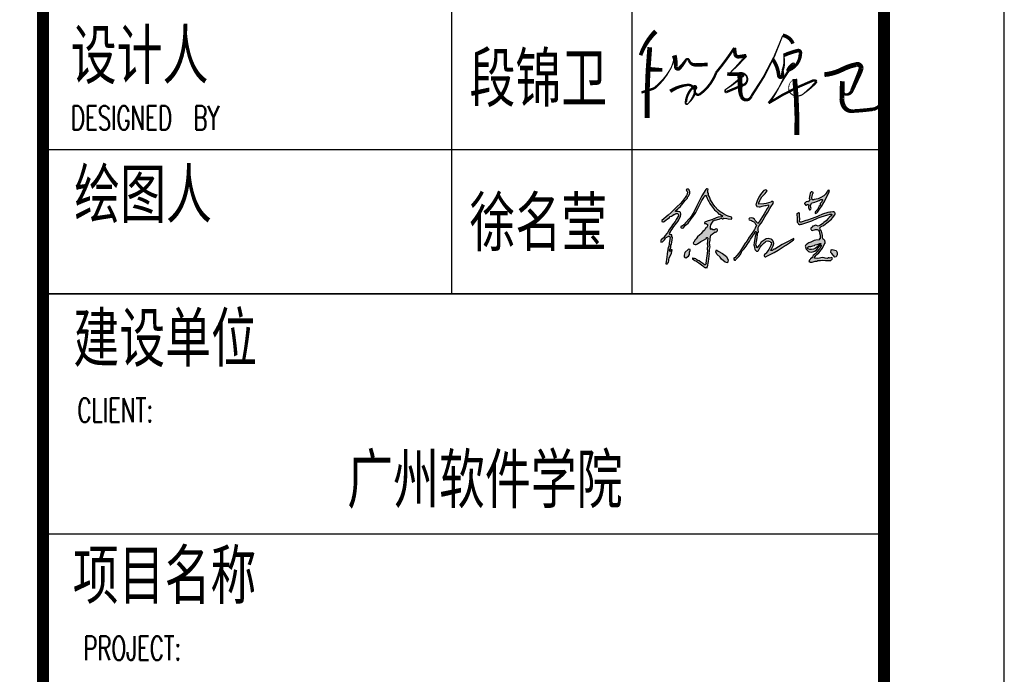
# Model space of a CAD drawing. Extents: x 1779708 to 7299578, y -1121471 to 88434.
# Tile 35 of 100: x 3968631 to 3976823, y -1008957 to -1003511. Entities that reach past the tile are written whole.
import ezdxf

# ---------------------------------------------------------------- set-up
doc = ezdxf.new("R2010")
doc.units = 0
doc.header["$LTSCALE"] = 1000
doc.header["$MEASUREMENT"] = 0
for name, color, linetype in [('PUB_TITLE', 4, 'CONTINUOUS'), ('T1', 7, 'CONTINUOUS'), ('可见线', 6, 'CONTINUOUS'), ('电子签', 2, 'CONTINUOUS'), ('通-图框－文字', 4, 'CONTINUOUS')]:
    doc.layers.add(name, color=color, linetype=linetype)
doc.styles.add('dim_font', font='SIMPLEX.shx', dxfattribs={"width": 0.8})
doc.styles.add('HZ', font='txt', dxfattribs={"bigfont": 'hztxt'})
doc.styles.add('仿宋', font='txt', dxfattribs={"width": 0.7})

# ---------------------------------------------------------------- blocks, each defined once
blk = doc.blocks.new('A$C5DA54128')
at = {"layer": '电子签'}
h = blk.add_hatch(color=256, dxfattribs=at)
h.dxf.hatch_style = 1
h.paths.add_polyline_path([(117, 344), (105, 346), (99, 349), (91, 357), (101, 377), (106, 386), (118, 404), (131, 422), (137, 432), (150, 450), (178, 482), (190, 501), (206, 540), (210, 554), (210, 562), (206, 576), (203, 579), (202, 581), (200, 584), (183, 587), (174, 588), (154, 588), (153, 594), (156, 596), (178, 615), (189, 624), (211, 643), (210, 650), (214, 655), (220, 657), (241, 686), (253, 700), (278, 725), (278, 735), (281, 741), (289, 748), (299, 766), (302, 776), (304, 797), (298, 801), (296, 806), (296, 813), (288, 819), (281, 821), (271, 819), (267, 817), (264, 811), (267, 807), (271, 801), (273, 798), (278, 793), (274, 767), (269, 754), (254, 733), (224, 692), (206, 672), (169, 637), (110, 576), (78, 548), (12, 495), (10, 490), (11, 485), (16, 482), (23, 479), (29, 480), (36, 484), (58, 500), (68, 508), (90, 524), (93, 527), (94, 530), (94, 534), (113, 539), (122, 544), (137, 555), (145, 556), (150, 559), (154, 566), (164, 567), (169, 567), (179, 565), (186, 553), (185, 542), (177, 532), (166, 513), (161, 504), (150, 485), (124, 449), (112, 430), (86, 393), (73, 370), (65, 359), (48, 338), (33, 318), (24, 309), (4, 294), (2, 284), (1, 279), (0, 269), (17, 273), (27, 279), (39, 292), (50, 310), (58, 318), (77, 329), (83, 331), (90, 330), (93, 325), (95, 323), (98, 318), (92, 278), (89, 258), (83, 217), (78, 218), (68, 148), (63, 114), (53, 44), (61, 42), (67, 42), (74, 47), (72, 51), (76, 56), (80, 56), (83, 76), (85, 85), (87, 105), (105, 136), (111, 153), (119, 187), (113, 188), (109, 187), (104, 184), (107, 178), (103, 171), (97, 170), (93, 179), (93, 186), (98, 195), (105, 214), (107, 224), (107, 244), (112, 243), (117, 273), (119, 288), (123, 317), (116, 326), (115, 333)])
h.paths.add_polyline_path([(477, 317), (483, 317), (487, 315), (491, 310), (487, 286), (486, 274), (482, 250), (485, 240), (486, 235), (489, 224), (483, 207), (482, 196), (487, 179), (480, 127), (476, 102), (469, 50), (472, 48), (473, 43), (470, 40), (463, 34), (453, 34), (447, 41), (429, 53), (419, 60), (401, 73), (385, 79), (377, 84), (364, 96), (352, 97), (346, 98), (335, 102), (331, 102), (329, 98), (331, 95), (343, 84), (350, 79), (366, 73), (395, 52), (410, 42), (439, 22), (449, 11), (454, 7), (466, 0), (471, 4), (476, 5), (482, 3), (480, 7), (484, 12), (488, 12), (496, 67), (500, 95), (508, 151), (505, 151), (503, 151), (507, 179), (509, 193), (513, 221), (511, 235), (510, 242), (509, 257), (513, 290), (516, 307), (521, 341), (539, 355), (548, 361), (566, 375), (575, 374), (582, 377), (588, 384), (590, 389), (591, 391), (592, 396), (587, 404), (578, 406), (570, 402), (558, 397), (551, 395), (539, 396), (538, 403), (530, 406), (525, 403), (523, 401), (519, 402), (517, 420), (518, 429), (523, 447), (532, 466), (538, 476), (550, 493), (557, 495), (560, 497), (564, 501), (574, 498), (581, 499), (590, 505), (607, 507), (616, 510), (632, 517), (641, 512), (649, 512), (657, 518), (687, 514), (702, 512), (732, 507), (739, 512), (741, 520), (737, 527), (703, 539), (686, 546), (654, 562), (631, 576), (620, 584), (599, 600), (564, 641), (547, 663), (518, 708), (512, 729), (508, 740), (495, 759), (498, 769), (497, 776), (491, 785), (489, 799), (490, 806), (494, 820), (484, 823), (477, 822), (468, 816), (429, 749), (410, 714), (375, 645), (364, 622), (358, 611), (347, 588), (317, 537), (299, 513), (259, 470), (246, 454), (239, 447), (223, 434), (218, 435), (215, 434), (210, 431), (208, 426), (209, 421), (213, 418), (226, 414), (237, 418), (245, 429), (259, 446), (268, 453), (286, 466), (318, 510), (333, 532), (365, 576), (391, 626), (403, 652), (429, 703), (441, 723), (447, 734), (459, 754), (465, 753), (468, 753), (474, 752), (472, 745), (474, 740), (479, 736), (484, 722), (487, 716), (495, 703), (501, 690), (504, 684), (510, 671), (530, 645), (539, 632), (559, 606), (578, 590), (587, 581), (603, 561), (613, 561), (620, 558), (627, 550), (631, 546), (635, 545), (641, 546), (641, 541), (640, 538), (639, 533), (597, 527), (576, 521), (537, 505), (509, 494), (494, 489), (465, 480), (458, 476), (455, 469), (457, 461), (469, 461), (476, 459), (486, 452), (485, 438), (483, 431), (476, 418), (472, 417), (470, 416), (466, 414), (458, 398), (452, 390), (438, 378), (418, 354), (407, 344), (382, 325), (368, 303), (360, 292), (344, 270), (339, 262), (340, 255), (345, 247), (359, 243), (370, 244), (382, 252), (418, 276), (437, 287), (475, 307), (476, 311)])
h.paths.add_polyline_path([(308, 180), (306, 192), (289, 197), (252, 160), (244, 133), (243, 117), (263, 107), (289, 123), (301, 141), (301, 163)], flags=17)
h.paths.add_polyline_path([(642, 149), (596, 175), (580, 187), (572, 169), (584, 142), (618, 114), (634, 93), (670, 61), (696, 55), (700, 81), (684, 120)], flags=17)
h = blk.add_hatch(color=256, dxfattribs=at)
h.dxf.hatch_style = 1
h.paths.add_polyline_path([(1025, 440), (1026, 442), (1027, 443), (1028, 444), (1044, 466), (1051, 477), (1067, 499), (1084, 532), (1093, 548), (1113, 579), (1135, 617), (1146, 635), (1170, 672), (1171, 677), (1171, 680), (1172, 686), (1162, 691), (1154, 691), (1144, 685), (1096, 672), (1072, 668), (1022, 665), (1020, 669), (1019, 671), (1019, 676), (1032, 701), (1038, 714), (1051, 739), (1075, 763), (1086, 776), (1108, 802), (1101, 809), (1093, 811), (1083, 808), (1076, 807), (1071, 804), (1067, 798), (1039, 765), (1027, 746), (1008, 708), (999, 687), (996, 676), (990, 655), (995, 649), (997, 646), (1001, 640), (1023, 637), (1035, 637), (1057, 642), (1083, 648), (1096, 650), (1122, 656), (1121, 640), (1118, 632), (1109, 620), (1075, 564), (1058, 536), (1023, 480), (1019, 476), (1018, 472), (1019, 466), (1010, 465), (1004, 469), (1000, 476), (989, 488), (984, 494), (974, 508), (957, 517), (945, 520), (925, 517), (919, 515), (916, 506), (920, 500), (943, 493), (954, 487), (975, 475), (983, 463), (987, 456), (995, 444), (982, 415), (974, 401), (957, 374), (940, 348), (931, 335), (913, 309), (910, 304), (909, 301), (906, 295), (888, 270), (879, 257), (861, 231), (830, 179), (812, 153), (772, 107), (765, 106), (761, 101), (760, 94), (763, 91), (764, 87), (761, 84), (769, 80), (777, 82), (782, 88), (801, 109), (811, 119), (830, 139), (839, 164), (847, 177), (866, 195), (889, 228), (900, 245), (923, 278), (934, 300), (940, 310), (956, 328), (963, 343), (967, 349), (978, 361), (979, 369), (980, 373), (981, 380), (987, 380), (991, 378), (995, 373), (984, 329), (979, 306), (971, 261), (970, 240), (971, 230), (974, 210), (980, 195), (984, 188), (995, 176), (1003, 174), (1010, 176), (1016, 183), (1035, 218), (1048, 235), (1075, 263), (1085, 268), (1089, 271), (1098, 278), (1113, 281), (1123, 280), (1138, 274), (1143, 270), (1146, 268), (1151, 265), (1148, 244), (1145, 233), (1134, 214), (1126, 193), (1119, 183), (1104, 166), (1096, 153), (1090, 148), (1078, 139), (1075, 131), (1076, 126), (1080, 119), (1086, 115), (1093, 116), (1098, 121), (1180, 161), (1220, 184), (1296, 234), (1301, 237), (1304, 238), (1309, 240), (1338, 261), (1352, 271), (1380, 292), (1384, 297), (1386, 301), (1385, 307), (1304, 266), (1264, 243), (1187, 194), (1180, 196), (1175, 194), (1171, 189), (1163, 184), (1158, 182), (1150, 182), (1147, 183), (1146, 187), (1148, 190), (1162, 215), (1168, 229), (1175, 256), (1172, 271), (1169, 279), (1160, 291), (1155, 292), (1152, 295), (1152, 300), (1130, 304), (1118, 305), (1096, 303), (1076, 290), (1066, 282), (1046, 268), (1030, 244), (1022, 232), (1005, 210), (1003, 215), (998, 218), (993, 217), (997, 224), (996, 231), (991, 238), (999, 291), (1002, 318), (1010, 371), (1016, 373), (1018, 381), (1015, 386), (1012, 408), (1015, 420)])
h = blk.add_hatch(color=256, dxfattribs=at)
h.dxf.hatch_style = 1
h.paths.add_polyline_path([(1649, 701), (1660, 709), (1667, 711), (1684, 711), (1685, 706), (1682, 704), (1676, 689), (1671, 683), (1660, 672), (1660, 659), (1657, 651), (1648, 643), (1639, 622), (1633, 612), (1618, 594), (1614, 587), (1607, 583), (1606, 577), (1605, 574), (1605, 568), (1617, 569), (1624, 572), (1632, 582), (1659, 621), (1672, 641), (1697, 681), (1721, 726), (1733, 749), (1756, 794), (1753, 797), (1753, 801), (1755, 804), (1747, 808), (1740, 806), (1734, 800), (1721, 778), (1713, 768), (1696, 750), (1660, 728), (1639, 720), (1597, 711), (1588, 709), (1583, 708), (1574, 707), (1573, 734), (1574, 748), (1581, 774), (1585, 778), (1585, 785), (1581, 789), (1573, 792), (1566, 791), (1560, 784), (1558, 783), (1554, 780), (1551, 755), (1549, 743), (1545, 718), (1550, 715), (1550, 707), (1546, 703), (1542, 698), (1540, 695), (1536, 689), (1522, 690), (1514, 687), (1502, 679), (1496, 675), (1496, 666), (1502, 662), (1504, 655), (1510, 652), (1516, 654), (1525, 659), (1531, 660), (1542, 658), (1537, 641), (1538, 630), (1543, 613), (1544, 607), (1548, 604), (1554, 603), (1562, 611), (1565, 620), (1560, 630), (1559, 648), (1561, 658), (1569, 674), (1572, 674), (1573, 674), (1575, 676), (1604, 686), (1619, 691)])
h.paths.add_polyline_path([(1573, 490), (1637, 520), (1670, 533), (1739, 552), (1752, 557), (1760, 558), (1775, 559), (1779, 555), (1779, 548), (1775, 544), (1753, 524), (1742, 513), (1722, 491), (1698, 473), (1687, 464), (1663, 446), (1653, 440), (1647, 438), (1636, 435), (1622, 443), (1611, 444), (1596, 438), (1588, 435), (1583, 434), (1575, 431), (1575, 424), (1571, 420), (1565, 417), (1560, 413), (1560, 404), (1565, 400), (1568, 392), (1576, 389), (1584, 392), (1601, 397), (1609, 399), (1626, 401), (1641, 392), (1648, 382), (1651, 365), (1659, 341), (1660, 328), (1657, 303), (1653, 303), (1649, 298), (1651, 294), (1614, 289), (1595, 284), (1561, 269), (1540, 261), (1529, 255), (1512, 241), (1506, 234), (1504, 228), (1506, 219), (1509, 204), (1513, 196), (1524, 186), (1538, 173), (1548, 168), (1566, 165), (1591, 170), (1604, 176), (1623, 192), (1640, 212), (1648, 222), (1666, 241), (1670, 236), (1670, 232), (1669, 226), (1654, 202), (1645, 191), (1626, 171), (1612, 153), (1604, 145), (1587, 131), (1579, 115), (1573, 107), (1559, 95), (1554, 89), (1551, 86), (1544, 82), (1544, 76), (1543, 73), (1542, 67), (1546, 69), (1552, 65), (1551, 61), (1575, 61), (1586, 63), (1608, 70), (1620, 70), (1626, 72), (1635, 79), (1653, 78), (1662, 78), (1681, 80), (1713, 79), (1729, 79), (1761, 78), (1763, 76), (1768, 77), (1769, 80), (1775, 84), (1777, 86), (1783, 90), (1786, 97), (1784, 104), (1778, 109), (1772, 107), (1769, 105), (1764, 101), (1753, 106), (1745, 106), (1734, 100), (1712, 103), (1701, 105), (1680, 108), (1650, 101), (1634, 99), (1600, 101), (1599, 107), (1601, 109), (1615, 131), (1624, 141), (1644, 158), (1670, 189), (1682, 207), (1699, 244), (1709, 258), (1712, 269), (1708, 286), (1696, 295), (1691, 301), (1684, 314), (1684, 342), (1681, 356), (1671, 382), (1662, 395), (1659, 403), (1656, 419), (1669, 431), (1677, 436), (1692, 442), (1714, 458), (1725, 466), (1746, 482), (1775, 508), (1788, 523), (1810, 554), (1814, 562), (1814, 570), (1808, 577), (1803, 583), (1797, 585), (1789, 585), (1768, 582), (1758, 580), (1737, 577), (1716, 570), (1705, 566), (1684, 559), (1637, 540), (1613, 530), (1566, 511), (1528, 498), (1509, 492), (1470, 479), (1461, 477), (1455, 477), (1445, 480), (1446, 515), (1445, 532), (1443, 566), (1440, 572), (1434, 574), (1428, 571), (1424, 568), (1421, 566), (1417, 563), (1417, 558), (1417, 555), (1417, 550), (1419, 530), (1419, 519), (1420, 499), (1419, 485), (1421, 477), (1428, 465), (1433, 455), (1441, 451), (1451, 452), (1459, 454), (1467, 454), (1509, 468), (1531, 475)])
h.paths.add_polyline_path([(1606, 241), (1628, 245), (1638, 248), (1655, 253), (1664, 255), (1664, 251), (1661, 249), (1636, 226), (1619, 213), (1605, 202), (1590, 197), (1568, 191), (1551, 192), (1535, 199), (1528, 209), (1530, 218), (1542, 222), (1561, 224), (1581, 229), (1598, 235)], flags=16)
h.paths.add_polyline_path([(1837, 160), (1826, 181), (1784, 193), (1773, 188), (1769, 160), (1781, 151), (1811, 114), (1825, 115), (1837, 135)])
for p, q in [((281, 821), (271, 819)), ((288, 819), (281, 821)), ((477, 822), (468, 816)), ((484, 823), (477, 822)), ((494, 820), (484, 823)), ((490, 806), (494, 820)), ((254, 733), (224, 692)), ((253, 700), (278, 725)), ((269, 754), (254, 733)), ((267, 817), (264, 811)), ((264, 811), (267, 807)), ((271, 819), (267, 817)), ((267, 807), (271, 801)), ((274, 767), (269, 754)), ((271, 801), (273, 798)), ((273, 798), (278, 793)), ((278, 793), (274, 767)), ((278, 735), (281, 741)), ((278, 725), (278, 735)), ((281, 741), (289, 748)), ((296, 813), (288, 819)), ((289, 748), (299, 766)), ((296, 806), (296, 813)), ((298, 801), (296, 806)), ((304, 797), (298, 801)), ((299, 766), (302, 776)), ((302, 776), (304, 797)), ((429, 749), (410, 714)), ((468, 816), (429, 749)), ((429, 703), (441, 723)), ((441, 723), (447, 734)), ((447, 734), (459, 754)), ((459, 754), (465, 753)), ((465, 753), (468, 753)), ((468, 753), (474, 752)), ((474, 752), (472, 745)), ((472, 745), (474, 740)), ((474, 740), (479, 736)), ((479, 736), (484, 722)), ((484, 722), (487, 716)), ((489, 799), (490, 806)), ((491, 785), (489, 799)), ((497, 776), (491, 785)), ((495, 759), (498, 769)), ((508, 740), (495, 759)), ((498, 769), (497, 776)), ((512, 729), (508, 740)), ((518, 708), (512, 729)), ((1027, 746), (1008, 708)), ((1039, 765), (1027, 746)), ((1038, 714), (1051, 739)), ((1067, 798), (1039, 765)), ((1051, 739), (1075, 763)), ((1071, 804), (1067, 798)), ((1076, 807), (1071, 804)), ((1075, 763), (1086, 776)), ((1083, 808), (1076, 807)), ((1093, 811), (1083, 808)), ((1086, 776), (1108, 802)), ((1101, 809), (1093, 811)), ((1108, 802), (1101, 809)), ((1549, 743), (1545, 718)), ((1545, 718), (1550, 715)), ((1551, 755), (1549, 743)), ((1554, 780), (1551, 755)), ((1557, 782), (1554, 780)), ((1558, 783), (1557, 782)), ((1560, 784), (1558, 783)), ((1566, 791), (1560, 784)), ((1573, 792), (1566, 791)), ((1581, 789), (1573, 792)), ((1573, 734), (1574, 748)), ((1574, 707), (1573, 734)), ((1574, 748), (1581, 774)), ((1585, 785), (1581, 789)), ((1581, 774), (1585, 778)), ((1585, 778), (1585, 785)), ((1639, 720), (1597, 711)), ((1660, 728), (1639, 720)), ((1696, 750), (1660, 728)), ((1713, 768), (1696, 750)), ((1697, 681), (1721, 726)), ((1721, 778), (1713, 768)), ((1734, 800), (1721, 778)), ((1721, 726), (1733, 749)), ((1733, 749), (1756, 794)), ((1740, 806), (1734, 800)), ((1747, 808), (1740, 806)), ((1755, 804), (1747, 808)), ((1753, 801), (1755, 804)), ((1753, 797), (1753, 801)), ((1756, 794), (1753, 797)), ((169, 637), (110, 576)), ((156, 596), (178, 615)), ((206, 672), (169, 637)), ((178, 615), (189, 624)), ((189, 624), (211, 643)), ((224, 692), (206, 672)), ((210, 650), (214, 655)), ((211, 643), (210, 650)), ((214, 655), (220, 657)), ((220, 657), (241, 686)), ((241, 686), (253, 700)), ((364, 622), (358, 611)), ((375, 645), (364, 622)), ((365, 576), (391, 626)), ((410, 714), (375, 645)), ((391, 626), (403, 652)), ((403, 652), (429, 703)), ((487, 716), (495, 703)), ((495, 703), (501, 690)), ((501, 690), (504, 684)), ((504, 684), (510, 671)), ((510, 671), (530, 645)), ((547, 663), (518, 708)), ((530, 645), (539, 632)), ((539, 632), (559, 606)), ((564, 641), (547, 663)), ((599, 600), (564, 641)), ((996, 676), (990, 655)), ((990, 655), (995, 649)), ((995, 649), (997, 646)), ((999, 687), (996, 676)), ((997, 646), (1001, 640)), ((1008, 708), (999, 687)), ((1001, 640), (1023, 637)), ((1019, 676), (1032, 701)), ((1019, 671), (1019, 676)), ((1020, 669), (1019, 671)), ((1022, 665), (1020, 669)), ((1072, 668), (1022, 665)), ((1023, 637), (1035, 637)), ((1032, 701), (1038, 714)), ((1035, 637), (1057, 642)), ((1057, 642), (1083, 648)), ((1096, 672), (1072, 668)), ((1109, 620), (1075, 564)), ((1083, 648), (1096, 650)), ((1144, 685), (1096, 672)), ((1096, 650), (1122, 656)), ((1118, 632), (1109, 620)), ((1113, 579), (1135, 617)), ((1121, 640), (1118, 632)), ((1122, 656), (1121, 640)), ((1135, 617), (1146, 635)), ((1154, 691), (1144, 685)), ((1146, 635), (1170, 672)), ((1162, 691), (1154, 691)), ((1172, 686), (1162, 691)), ((1170, 672), (1171, 677)), ((1171, 680), (1172, 686)), ((1171, 677), (1171, 680)), ((1502, 679), (1496, 675)), ((1496, 675), (1496, 666)), ((1496, 666), (1502, 662)), ((1514, 687), (1502, 679)), ((1502, 662), (1504, 655)), ((1504, 655), (1510, 652)), ((1510, 652), (1516, 654)), ((1522, 690), (1514, 687)), ((1516, 654), (1525, 659)), ((1536, 689), (1522, 690)), ((1525, 659), (1531, 660)), ((1531, 660), (1542, 658)), ((1540, 695), (1536, 689)), ((1542, 658), (1537, 641)), ((1537, 641), (1538, 630)), ((1538, 630), (1543, 613)), ((1542, 698), (1540, 695)), ((1546, 703), (1542, 698)), ((1550, 707), (1546, 703)), ((1550, 715), (1550, 707)), ((1559, 648), (1561, 658)), ((1560, 630), (1559, 648)), ((1565, 620), (1560, 630)), ((1561, 658), (1569, 674)), ((1562, 611), (1565, 620)), ((1569, 674), (1572, 674)), ((1572, 674), (1573, 674)), ((1573, 674), (1575, 676)), ((1583, 708), (1574, 707)), ((1575, 676), (1604, 686)), ((1588, 709), (1583, 708)), ((1597, 711), (1588, 709)), ((1604, 686), (1619, 691)), ((1619, 691), (1649, 701)), ((1632, 582), (1659, 621)), ((1639, 622), (1633, 612)), ((1648, 643), (1639, 622)), ((1657, 651), (1648, 643)), ((1649, 701), (1660, 709)), ((1660, 659), (1657, 651)), ((1659, 621), (1672, 641)), ((1660, 709), (1667, 711)), ((1671, 683), (1660, 672)), ((1660, 672), (1660, 659)), ((1667, 711), (1681, 711)), ((1676, 689), (1671, 683)), ((1672, 641), (1697, 681)), ((1682, 704), (1676, 689)), ((1681, 711), (1684, 710)), ((1685, 706), (1682, 704)), ((1684, 710), (1685, 706)), ((78, 548), (12, 495)), ((68, 508), (90, 524)), ((110, 576), (78, 548)), ((90, 524), (93, 527)), ((93, 527), (94, 530)), ((94, 534), (113, 539)), ((94, 530), (94, 534)), ((113, 539), (122, 544)), ((122, 544), (137, 555)), ((137, 555), (145, 556)), ((145, 556), (150, 559)), ((150, 559), (154, 566)), ((153, 594), (156, 596)), ((154, 589), (153, 594)), ((157, 588), (154, 589)), ((154, 566), (164, 567)), ((174, 588), (157, 588)), ((166, 513), (161, 504)), ((164, 567), (169, 567)), ((177, 532), (166, 513)), ((169, 567), (179, 565)), ((183, 587), (174, 588)), ((185, 542), (177, 532)), ((179, 565), (186, 553)), ((200, 584), (183, 587)), ((186, 553), (185, 542)), ((190, 501), (206, 540)), ((202, 581), (200, 584)), ((203, 579), (202, 581)), ((206, 576), (203, 579)), ((210, 562), (206, 576)), ((206, 540), (210, 554)), ((210, 554), (210, 562)), ((299, 513), (259, 470)), ((317, 537), (299, 513)), ((347, 588), (317, 537)), ((318, 510), (333, 532)), ((333, 532), (365, 576)), ((358, 611), (347, 588)), ((576, 521), (537, 505)), ((559, 606), (578, 590)), ((597, 527), (576, 521)), ((578, 590), (587, 581)), ((587, 581), (603, 561)), ((639, 533), (597, 527)), ((620, 584), (599, 600)), ((603, 561), (613, 561)), ((613, 561), (620, 558)), ((616, 510), (632, 517)), ((631, 576), (620, 584)), ((620, 558), (627, 550)), ((627, 550), (631, 546)), ((654, 562), (631, 576)), ((631, 546), (635, 545)), ((632, 517), (641, 512)), ((635, 545), (641, 546)), ((640, 538), (639, 533)), ((641, 541), (640, 538)), ((641, 546), (641, 541)), ((649, 512), (657, 518)), ((686, 546), (654, 562)), ((657, 518), (687, 514)), ((703, 539), (686, 546)), ((687, 514), (702, 512)), ((737, 527), (703, 539)), ((741, 520), (737, 527)), ((739, 512), (741, 520)), ((919, 515), (916, 506)), ((925, 517), (919, 515)), ((945, 520), (925, 517)), ((957, 517), (945, 520)), ((974, 508), (957, 517)), ((1058, 536), (1023, 480)), ((1075, 564), (1058, 536)), ((1067, 499), (1084, 532)), ((1084, 532), (1093, 548)), ((1093, 548), (1113, 579)), ((1421, 566), (1417, 563)), ((1417, 563), (1417, 558)), ((1417, 558), (1417, 555)), ((1417, 555), (1417, 550)), ((1417, 550), (1419, 530)), ((1419, 530), (1419, 519)), ((1419, 519), (1420, 499)), ((1424, 568), (1421, 566)), ((1428, 571), (1424, 568)), ((1434, 574), (1428, 571)), ((1440, 572), (1434, 574)), ((1443, 566), (1440, 572)), ((1445, 532), (1443, 566)), ((1446, 515), (1445, 532)), ((1445, 480), (1446, 515)), ((1543, 613), (1544, 607)), ((1544, 607), (1548, 604)), ((1548, 604), (1554, 603)), ((1554, 603), (1562, 611)), ((1613, 530), (1566, 511)), ((1573, 490), (1637, 520)), ((1606, 577), (1605, 574)), ((1605, 574), (1605, 568)), ((1605, 568), (1617, 569)), ((1607, 583), (1606, 577)), ((1612, 586), (1607, 583)), ((1615, 589), (1612, 586)), ((1637, 540), (1613, 530)), ((1618, 594), (1615, 589)), ((1617, 569), (1624, 572)), ((1633, 612), (1618, 594)), ((1624, 572), (1632, 582)), ((1684, 559), (1637, 540)), ((1637, 520), (1670, 533)), ((1670, 533), (1739, 552)), ((1705, 566), (1684, 559)), ((1716, 570), (1705, 566)), ((1737, 577), (1716, 570)), ((1742, 513), (1722, 491)), ((1758, 580), (1737, 577)), ((1739, 552), (1752, 557)), ((1753, 524), (1742, 513)), ((1752, 557), (1760, 558)), ((1775, 544), (1753, 524)), ((1768, 582), (1758, 580)), ((1760, 558), (1775, 559)), ((1789, 585), (1768, 582)), ((1775, 559), (1779, 555)), ((1779, 548), (1775, 544)), ((1775, 508), (1788, 523)), ((1779, 555), (1779, 548)), ((1788, 523), (1810, 554)), ((1797, 585), (1789, 585)), ((1803, 583), (1797, 585)), ((1808, 577), (1803, 583)), ((1814, 570), (1808, 577)), ((1810, 554), (1814, 562)), ((1814, 562), (1814, 570)), ((12, 495), (10, 490)), ((10, 490), (11, 485)), ((11, 485), (16, 482)), ((16, 482), (23, 479)), ((23, 479), (29, 480)), ((29, 480), (36, 484)), ((36, 484), (58, 500)), ((58, 500), (68, 508)), ((112, 430), (86, 393)), ((124, 449), (112, 430)), ((118, 404), (131, 422)), ((150, 485), (124, 449)), ((131, 422), (137, 432)), ((137, 432), (150, 450)), ((161, 504), (150, 485)), ((150, 450), (178, 482)), ((178, 482), (190, 501)), ((210, 431), (208, 426)), ((208, 426), (209, 421)), ((209, 421), (213, 418)), ((215, 434), (210, 431)), ((213, 418), (226, 414)), ((218, 435), (215, 434)), ((223, 434), (218, 435)), ((239, 447), (223, 434)), ((226, 414), (237, 418)), ((237, 418), (245, 429)), ((246, 454), (239, 447)), ((245, 429), (259, 446)), ((259, 470), (246, 454)), ((259, 446), (268, 453)), ((268, 453), (286, 466)), ((286, 466), (318, 510)), ((458, 476), (455, 469)), ((455, 469), (457, 461)), ((457, 461), (469, 461)), ((465, 480), (458, 476)), ((466, 414), (458, 398)), ((494, 489), (465, 480)), ((470, 416), (466, 414)), ((469, 461), (476, 459)), ((472, 417), (470, 416)), ((476, 418), (472, 417)), ((476, 459), (486, 452)), ((483, 431), (476, 418)), ((485, 438), (483, 431)), ((486, 452), (485, 438)), ((509, 494), (494, 489)), ((537, 505), (509, 494)), ((517, 420), (518, 429)), ((519, 402), (517, 420)), ((518, 429), (523, 447)), ((523, 447), (532, 466)), ((532, 466), (538, 476)), ((538, 476), (550, 493)), ((550, 493), (557, 495)), ((557, 495), (560, 497)), ((560, 497), (564, 501)), ((564, 501), (574, 498)), ((574, 498), (581, 499)), ((581, 499), (590, 505)), ((590, 505), (607, 507)), ((607, 507), (616, 510)), ((641, 512), (649, 512)), ((702, 512), (732, 507)), ((732, 507), (739, 512)), ((916, 506), (920, 500)), ((920, 500), (943, 493)), ((943, 493), (954, 487)), ((954, 487), (975, 475)), ((984, 494), (974, 508)), ((982, 415), (974, 401)), ((975, 475), (983, 463)), ((995, 444), (982, 415)), ((983, 463), (987, 456)), ((989, 488), (984, 494)), ((987, 456), (995, 444)), ((1000, 476), (989, 488)), ((1004, 469), (1000, 476)), ((1010, 465), (1004, 469)), ((1019, 466), (1010, 465)), ((1012, 408), (1015, 420)), ((1015, 420), (1025, 440)), ((1019, 476), (1018, 472)), ((1018, 472), (1019, 466)), ((1023, 480), (1019, 476)), ((1025, 440), (1026, 442)), ((1026, 442), (1027, 443)), ((1027, 443), (1028, 444)), ((1028, 444), (1044, 466)), ((1044, 466), (1051, 477)), ((1051, 477), (1067, 499)), ((1420, 499), (1419, 485)), ((1419, 485), (1421, 477)), ((1421, 477), (1428, 465)), ((1428, 465), (1433, 455)), ((1433, 455), (1441, 451)), ((1441, 451), (1451, 452)), ((1455, 477), (1445, 480)), ((1451, 452), (1457, 454)), ((1461, 477), (1455, 477)), ((1457, 454), (1461, 454)), ((1470, 479), (1461, 477)), ((1461, 454), (1467, 454)), ((1467, 454), (1509, 468)), ((1509, 492), (1470, 479)), ((1528, 498), (1509, 492)), ((1509, 468), (1531, 475)), ((1566, 511), (1528, 498)), ((1531, 475), (1573, 490)), ((1565, 417), (1560, 413)), ((1560, 413), (1560, 404)), ((1571, 420), (1565, 417)), ((1575, 424), (1571, 420)), ((1583, 434), (1575, 431)), ((1575, 431), (1575, 424)), ((1588, 435), (1583, 434)), ((1596, 438), (1588, 435)), ((1611, 444), (1596, 438)), ((1622, 443), (1611, 444)), ((1636, 435), (1622, 443)), ((1647, 438), (1636, 435)), ((1653, 440), (1647, 438)), ((1663, 446), (1653, 440)), ((1656, 419), (1669, 431)), ((1659, 403), (1656, 419)), ((1687, 464), (1663, 446)), ((1669, 431), (1677, 436)), ((1677, 436), (1692, 442)), ((1698, 473), (1687, 464)), ((1692, 442), (1714, 458)), ((1722, 491), (1698, 473)), ((1714, 458), (1725, 466)), ((1725, 466), (1746, 482)), ((1746, 482), (1775, 508)), ((24, 309), (4, 294)), ((33, 318), (24, 309)), ((48, 338), (33, 318)), ((39, 292), (50, 310)), ((65, 359), (48, 338)), ((50, 310), (58, 318)), ((58, 318), (77, 329)), ((73, 370), (65, 359)), ((86, 393), (73, 370)), ((77, 329), (82, 330)), ((82, 330), (84, 330)), ((84, 330), (90, 330)), ((90, 330), (93, 325)), ((91, 357), (101, 377)), ((99, 349), (91, 357)), ((98, 318), (92, 278)), ((93, 325), (95, 323)), ((95, 323), (98, 318)), ((105, 346), (99, 349)), ((101, 377), (106, 386)), ((117, 344), (105, 346)), ((106, 386), (118, 404)), ((115, 333), (117, 344)), ((116, 326), (115, 333)), ((123, 317), (116, 326)), ((119, 288), (123, 317)), ((382, 325), (368, 303)), ((407, 344), (382, 325)), ((418, 354), (407, 344)), ((438, 378), (418, 354)), ((452, 390), (438, 378)), ((458, 398), (452, 390)), ((475, 307), (476, 311)), ((476, 313), (477, 317)), ((476, 311), (476, 313)), ((477, 317), (483, 317)), ((483, 317), (487, 315)), ((487, 315), (491, 310)), ((491, 310), (487, 286)), ((516, 307), (521, 341)), ((521, 401), (519, 402)), ((523, 402), (521, 401)), ((521, 341), (539, 355)), ((525, 403), (523, 402)), ((530, 406), (525, 403)), ((538, 403), (530, 406)), ((539, 396), (538, 403)), ((551, 395), (539, 396)), ((539, 355), (548, 361)), ((548, 361), (566, 375)), ((558, 397), (551, 395)), ((570, 402), (558, 397)), ((566, 375), (575, 374)), ((578, 406), (570, 402)), ((575, 374), (582, 377)), ((587, 404), (578, 406)), ((582, 377), (588, 384)), ((592, 396), (587, 404)), ((588, 384), (590, 389)), ((590, 389), (591, 391)), ((591, 391), (592, 396)), ((913, 309), (910, 304)), ((931, 335), (913, 309)), ((940, 348), (931, 335)), ((934, 300), (940, 310)), ((957, 374), (940, 348)), ((940, 310), (956, 328)), ((956, 328), (963, 343)), ((974, 401), (957, 374)), ((963, 343), (967, 349)), ((967, 349), (978, 361)), ((978, 361), (979, 369)), ((979, 369), (980, 373)), ((984, 329), (979, 306)), ((980, 373), (981, 380)), ((981, 380), (987, 380)), ((995, 373), (984, 329)), ((987, 380), (991, 378)), ((991, 378), (995, 373)), ((999, 291), (1002, 318)), ((1002, 318), (1010, 371)), ((1010, 371), (1016, 373)), ((1015, 386), (1012, 408)), ((1018, 381), (1015, 386)), ((1016, 373), (1018, 381)), ((1560, 404), (1565, 400)), ((1565, 400), (1568, 392)), ((1568, 392), (1576, 389)), ((1576, 389), (1584, 392)), ((1584, 392), (1601, 397)), ((1601, 397), (1609, 399)), ((1609, 399), (1626, 401)), ((1626, 401), (1641, 392)), ((1641, 392), (1648, 382)), ((1648, 382), (1651, 365)), ((1651, 365), (1659, 341)), ((1660, 328), (1657, 303)), ((1662, 395), (1659, 403)), ((1659, 341), (1660, 328)), ((1671, 382), (1662, 395)), ((1681, 356), (1671, 382)), ((1684, 342), (1681, 356)), ((1684, 314), (1684, 342)), ((1691, 301), (1684, 314)), ((1, 279), (0, 269)), ((0, 269), (17, 273)), ((2, 284), (1, 279)), ((4, 294), (2, 284)), ((17, 273), (27, 279)), ((27, 279), (39, 292)), ((78, 218), (68, 148)), ((80, 217), (78, 218)), ((81, 217), (80, 217)), ((83, 217), (81, 217)), ((89, 258), (83, 217)), ((92, 278), (89, 258)), ((98, 195), (105, 214)), ((105, 214), (107, 224)), ((107, 224), (107, 244)), ((107, 244), (109, 244)), ((109, 244), (110, 243)), ((110, 243), (112, 243)), ((112, 243), (117, 273)), ((117, 273), (119, 288)), ((344, 270), (339, 262)), ((339, 262), (340, 255)), ((340, 255), (345, 247)), ((360, 292), (344, 270)), ((345, 247), (359, 243)), ((359, 243), (370, 244)), ((368, 303), (360, 292)), ((370, 244), (382, 252)), ((382, 252), (418, 276)), ((418, 276), (437, 287)), ((437, 287), (475, 307)), ((486, 274), (482, 250)), ((482, 250), (485, 240)), ((483, 207), (482, 196)), ((489, 224), (483, 207)), ((485, 240), (486, 235)), ((487, 286), (486, 274)), ((486, 235), (489, 224)), ((509, 257), (513, 290)), ((510, 242), (509, 257)), ((509, 193), (513, 221)), ((511, 235), (510, 242)), ((513, 221), (511, 235)), ((513, 290), (516, 307)), ((861, 231), (830, 179)), ((879, 257), (861, 231)), ((866, 195), (889, 228)), ((888, 270), (879, 257)), ((906, 295), (888, 270)), ((889, 228), (900, 245)), ((900, 245), (923, 278)), ((909, 301), (906, 295)), ((910, 304), (909, 301)), ((923, 278), (934, 300)), ((971, 261), (970, 240)), ((970, 240), (971, 230)), ((979, 306), (971, 261)), ((971, 230), (974, 210)), ((974, 210), (980, 195)), ((991, 238), (999, 291)), ((996, 231), (991, 238)), ((993, 217), (997, 224)), ((998, 218), (993, 217)), ((997, 224), (996, 231)), ((1003, 215), (998, 218)), ((1005, 210), (1003, 215)), ((1022, 232), (1005, 210)), ((1016, 183), (1035, 218)), ((1030, 244), (1022, 232)), ((1046, 268), (1030, 244)), ((1035, 218), (1048, 235)), ((1066, 282), (1046, 268)), ((1048, 235), (1075, 263)), ((1076, 290), (1066, 282)), ((1075, 263), (1085, 268)), ((1096, 303), (1076, 290)), ((1085, 268), (1089, 271)), ((1089, 271), (1098, 278)), ((1118, 305), (1096, 303)), ((1098, 278), (1113, 281)), ((1113, 281), (1123, 280)), ((1130, 304), (1118, 305)), ((1123, 280), (1138, 274)), ((1134, 214), (1126, 193)), ((1152, 300), (1130, 304)), ((1145, 233), (1134, 214)), ((1138, 274), (1143, 270)), ((1143, 270), (1146, 268)), ((1148, 244), (1145, 233)), ((1146, 268), (1151, 265)), ((1151, 265), (1148, 244)), ((1148, 190), (1162, 215)), ((1152, 295), (1152, 300)), ((1155, 292), (1152, 295)), ((1160, 291), (1155, 292)), ((1169, 279), (1160, 291)), ((1162, 215), (1168, 229)), ((1168, 229), (1175, 256)), ((1172, 271), (1169, 279)), ((1175, 256), (1172, 271)), ((1264, 243), (1187, 194)), ((1220, 184), (1296, 234)), ((1304, 266), (1264, 243)), ((1296, 234), (1301, 237)), ((1301, 237), (1304, 238)), ((1385, 307), (1304, 266)), ((1304, 238), (1309, 240)), ((1309, 240), (1338, 261)), ((1338, 261), (1352, 271)), ((1352, 271), (1380, 292)), ((1380, 292), (1384, 297)), ((1384, 297), (1386, 301)), ((1386, 301), (1385, 307)), ((1506, 234), (1504, 228)), ((1504, 228), (1506, 219)), ((1512, 241), (1506, 234)), ((1506, 219), (1509, 204)), ((1529, 255), (1512, 241)), ((1540, 261), (1529, 255)), ((1561, 269), (1540, 261)), ((1595, 284), (1561, 269)), ((1614, 289), (1595, 284)), ((1651, 294), (1614, 289)), ((1623, 192), (1640, 212)), ((1640, 212), (1648, 222)), ((1648, 222), (1666, 241)), ((1653, 303), (1649, 298)), ((1649, 298), (1651, 294)), ((1657, 303), (1653, 303)), ((1669, 226), (1654, 202)), ((1666, 241), (1670, 236)), ((1670, 232), (1669, 226)), ((1670, 236), (1670, 232)), ((1670, 189), (1682, 207)), ((1682, 207), (1699, 244)), ((1696, 295), (1691, 301)), ((1708, 286), (1696, 295)), ((1699, 244), (1709, 258)), ((1712, 269), (1708, 286)), ((1709, 258), (1712, 269)), ((63, 114), (53, 44)), ((68, 148), (63, 114)), ((85, 85), (87, 105)), ((87, 105), (105, 136)), ((93, 186), (98, 195)), ((93, 179), (93, 186)), ((97, 170), (93, 179)), ((103, 171), (97, 170)), ((107, 178), (103, 171)), ((109, 187), (104, 184)), ((104, 184), (107, 178)), ((105, 136), (111, 153)), ((113, 188), (109, 187)), ((111, 153), (119, 187)), ((119, 187), (113, 188)), ((480, 127), (476, 102)), ((487, 179), (480, 127)), ((482, 196), (487, 179)), ((500, 95), (508, 151)), ((503, 151), (507, 179)), ((505, 151), (503, 151)), ((506, 151), (505, 151)), ((508, 151), (506, 151)), ((507, 179), (509, 193)), ((765, 106), (761, 101)), ((772, 107), (765, 106)), ((812, 153), (772, 107)), ((782, 88), (801, 109)), ((801, 109), (811, 119)), ((811, 119), (830, 139)), ((830, 179), (812, 153)), ((830, 139), (839, 164)), ((839, 164), (847, 177)), ((847, 177), (866, 195)), ((980, 195), (984, 188)), ((984, 188), (995, 176)), ((995, 176), (1003, 174)), ((1003, 174), (1010, 176)), ((1010, 176), (1016, 183)), ((1078, 139), (1075, 131)), ((1075, 131), (1076, 126)), ((1076, 126), (1080, 119)), ((1090, 148), (1078, 139)), ((1080, 119), (1086, 115)), ((1086, 115), (1093, 116)), ((1096, 153), (1090, 148)), ((1093, 116), (1098, 121)), ((1104, 166), (1096, 153)), ((1098, 121), (1180, 161)), ((1119, 183), (1104, 166)), ((1126, 193), (1119, 183)), ((1146, 187), (1148, 190)), ((1147, 183), (1146, 187)), ((1150, 182), (1147, 183)), ((1158, 182), (1150, 182)), ((1163, 184), (1158, 182)), ((1171, 189), (1163, 184)), ((1175, 194), (1171, 189)), ((1180, 196), (1175, 194)), ((1187, 194), (1180, 196)), ((1180, 161), (1220, 184)), ((1509, 204), (1513, 196)), ((1513, 196), (1524, 186)), ((1524, 186), (1538, 173)), ((1538, 173), (1548, 168)), ((1548, 168), (1566, 165)), ((1573, 107), (1559, 95)), ((1566, 165), (1591, 170)), ((1579, 115), (1573, 107)), ((1587, 131), (1579, 115)), ((1604, 145), (1587, 131)), ((1591, 170), (1604, 176)), ((1599, 107), (1601, 109)), ((1600, 102), (1599, 107)), ((1601, 109), (1615, 131)), ((1604, 176), (1623, 192)), ((1612, 153), (1604, 145)), ((1626, 171), (1612, 153)), ((1615, 131), (1624, 141)), ((1624, 141), (1644, 158)), ((1645, 191), (1626, 171)), ((1644, 158), (1670, 189)), ((1654, 202), (1645, 191)), ((1680, 108), (1650, 101)), ((1701, 105), (1680, 108)), ((1712, 103), (1701, 105)), ((1734, 100), (1712, 103)), ((1745, 106), (1734, 100)), ((1753, 106), (1745, 106)), ((1764, 101), (1753, 106)), ((1769, 105), (1764, 101)), ((1772, 107), (1769, 105)), ((1778, 109), (1772, 107)), ((1784, 104), (1778, 109)), ((1786, 97), (1784, 104)), ((53, 44), (61, 42)), ((61, 42), (67, 42)), ((67, 42), (74, 47)), ((72, 51), (76, 56)), ((74, 47), (72, 51)), ((76, 56), (80, 56)), ((80, 56), (83, 76)), ((83, 76), (85, 85)), ((331, 102), (329, 98)), ((329, 98), (331, 95)), ((335, 102), (331, 102)), ((331, 95), (343, 84)), ((346, 98), (335, 102)), ((343, 84), (350, 79)), ((352, 97), (346, 98)), ((350, 79), (366, 73)), ((364, 96), (352, 97)), ((377, 84), (364, 96)), ((366, 73), (395, 52)), ((385, 79), (377, 84)), ((401, 73), (385, 79)), ((395, 52), (410, 42)), ((419, 60), (401, 73)), ((410, 42), (439, 22)), ((429, 53), (419, 60)), ((447, 41), (429, 53)), ((439, 22), (449, 11)), ((453, 34), (447, 41)), ((449, 11), (454, 7)), ((463, 34), (453, 34)), ((454, 7), (466, 0)), ((470, 40), (463, 34)), ((466, 0), (471, 4)), ((476, 102), (469, 50)), ((469, 50), (472, 48)), ((473, 43), (470, 40)), ((471, 4), (476, 5)), ((472, 48), (473, 43)), ((476, 5), (482, 3)), ((480, 7), (484, 12)), ((482, 3), (480, 7)), ((484, 12), (488, 12)), ((488, 12), (496, 67)), ((496, 67), (500, 95)), ((761, 101), (760, 94)), ((760, 94), (763, 91)), ((764, 87), (761, 84)), ((761, 84), (769, 80)), ((763, 91), (764, 87)), ((769, 80), (777, 82)), ((777, 82), (782, 88)), ((1543, 73), (1542, 67)), ((1542, 67), (1546, 69)), ((1544, 76), (1543, 73)), ((1551, 86), (1544, 82)), ((1544, 82), (1544, 76)), ((1546, 69), (1552, 65)), ((1554, 89), (1551, 86)), ((1552, 65), (1551, 61)), ((1551, 61), (1575, 61)), ((1559, 95), (1554, 89)), ((1575, 61), (1586, 63)), ((1586, 63), (1608, 70)), ((1603, 101), (1600, 102)), ((1634, 99), (1603, 101)), ((1608, 70), (1620, 70)), ((1620, 70), (1626, 72)), ((1626, 72), (1635, 79)), ((1650, 101), (1634, 99)), ((1635, 79), (1653, 78)), ((1653, 78), (1662, 78)), ((1662, 78), (1681, 80)), ((1681, 80), (1713, 79)), ((1713, 79), (1729, 79)), ((1729, 79), (1761, 78)), ((1761, 78), (1763, 76)), ((1763, 76), (1768, 77)), ((1768, 77), (1769, 80)), ((1769, 80), (1775, 84)), ((1775, 84), (1777, 86)), ((1777, 86), (1783, 90)), ((1783, 90), (1786, 97))]:
    blk.add_line(p, q, dxfattribs=at)
for points in [[(1661, 249), (1636, 226), (1619, 213), (1605, 202), (1590, 197), (1568, 191), (1551, 192), (1535, 199), (1528, 209), (1530, 218), (1542, 222), (1561, 224), (1581, 229), (1598, 235), (1606, 241), (1628, 245), (1638, 248), (1655, 253), (1664, 255), (1664, 251)], [(289, 197), (252, 160), (244, 133), (243, 117), (263, 107), (289, 123), (301, 141), (301, 163), (308, 180), (306, 192)], [(596, 175), (642, 149), (684, 120), (700, 81), (696, 55), (670, 61), (634, 93), (618, 114), (584, 142), (572, 169), (580, 187)], [(1784, 193), (1826, 181), (1837, 160), (1837, 135), (1825, 115), (1811, 114), (1781, 151), (1769, 160), (1773, 188)]]:
    blk.add_lwpolyline(points, close=True, dxfattribs=at)
blk = doc.blocks.new('A$C3D8761CE')
at = {"layer": 'PUB_TITLE'}
for p, q in [((76100, 20800), (83100, 20800)), ((83100, 19600), (76100, 19600)), ((83100, 17600), (76100, 17600)), ((83100, 17600), (76100, 17600)), ((83100, 17600), (76100, 17600))]:
    blk.add_line(p, q, dxfattribs=at)
blk.add_lwpolyline([(0, 0), (84100, 0), (84100, 59400), (0, 59400)], close=True, dxfattribs=at)
at = {"layer": 'PUB_TITLE', "const_width": 100}
blk.add_lwpolyline([(2500, 1000), (83100, 1000), (83100, 58400), (2500, 58400)], close=True, dxfattribs=at)
blk.add_lwpolyline([(76100, 58400), (76100, 1000)], dxfattribs=at)
at = {"layer": 'PUB_TITLE'}
for points in [[(79500, 28000), (79500, 19600)], [(81000, 28000), (81000, 19600)], [(76100, 19600), (83100, 19600)]]:
    blk.add_lwpolyline(points, dxfattribs=at)
at = {"layer": '电子签'}
for points in [[(81200.3, 21785.3, 40, 30, 0.113665), (81073, 21585.3, 30, 30, 12.10746)], [(81320.1, 21285.2, 30, 20, -0.118474), (81462.5, 21338.4, 20, 20, -0.582329), (81521.1, 21259.3, 20, 10, -0.090401), (81468.1, 21181.5, 10, 20, -0.951917), (81450.7, 21197, 20, 20, -0.196864), (81517.3, 21325.3, 20, 20, -0.939279), (81532.3, 21309.7, 20, 20, 0.685736), (81559.1, 21255.6, 20, 20, 0.154244), (81703.1, 21442.1, 20, 20, 0.028127), (81853.7, 21646.9, 30, 30, 0), (81860.3, 21592.6, 30, 30, 0.362787), (81890.5, 21572.8, 30, 30, 0.019197), (81953.7, 21582.7, 20, 10, -0.020472), (81816.3, 21437.1, 10, 10, -0.233729), (81794.3, 21429.9, 30, 30, 0.045779), (81912.8, 21430.9, 30, 20, -0.879667), (81921.1, 21410.8, 20, 10, -0.048621), (81783.3, 21302.1, 10, 20, 0.623556), (81784.9, 21278, 20, 20, -0.008278), (81937.7, 21341.5, 20, 10, 0.816036), (81898.3, 21438.9, 40, 40, 0), (81902.6, 21329.3, 40, 30, 0.122736), (81914.9, 21236.9, 30, 20, 0.663287), (81995.1, 21244.1, 20, 10, 0.069085), (82257.2, 21751.5, 30, 30, -0.253622), (82341.6, 21682.5, 30, 30, 3.190749)], [(82173, 21552.2, 30, 30, -0.131933), (82223.2, 21416.8, 30, 30, 0.873436), (82253.8, 21415.5, 30, 20, 0.080941), (82254.4, 21456.5, 20, 10, 0.144959), (82264.2, 21584.1, 30, 30, -0.051263), (82381.4, 21623.8, 30, 30, -0.581071), (82402.9, 21600.4, 30, 20, -0.302678), (82305.9, 21457.9, 20, 20, -0.944201), (82300, 21470.2, 20, 20, -0.168661), (82344.3, 21516.4, 20, 20, -1.302791), (82339.8, 21504.7, 20, 20, -0.022864), (82295.8, 21443.1, 20, 10, 0.024629), (82227.6, 21322.5, 10, 20, -0.040418), (82139, 21186.6, 20, 20, -0.047626), (82503.7, 21373, 20, 20, -0.295695), (82538.2, 21368.5, 20, 20, 0), (82529.7, 21355.7, 20, 10, -0.045754), (82427.3, 21263.7, 10, 10, -0.422502), (82312.9, 21278.8, 10, 2, -0.421761), (82356.1, 21388.2, 40, 40, -0.031692), (82373.8, 20921.1, 40, 40, 2.926125)], [(81081.1, 21275.7, 20, 20, 0), (81186.5, 21309.4, 20, 10, 0.095128), (81318.9, 21465.3, 10, 10, 0.114048), (81353.8, 21583.5, 40, 30, -0.076678), (81366.4, 21492.5, 30, 30, 0.784183), (81398.5, 21478.8, 30, 20, 0.053539), (81449.7, 21544.9, 20, 20, -0.714299), (81477.2, 21541.4, 20, 30, 0.356783), (81534.8, 21505.9, 30, 30, 0.007927), (81631, 21508.3, 30, 30, 0.386331)], [(81122.1, 21470.3, 40, 30, 0), (81255.1, 21463.1, 30, 30, 0)], [(82602.8, 21424.2, 40, 40, 0.100588), (82761.4, 21472.1, 40, 40, -0.065766), (82867.7, 21507.9, 40, 40, -0.53666), (82908.5, 21475.7, 40, 40, 0), (82899.2, 21445.8, 40, 30, 0), (82832.2, 21291.8, 30, 20, -0.318033), (82786.7, 21258.7, 20, 20, -0.395376), (82760.5, 21277.8, 20, 20, -0.042901), (82752.5, 21369.7, 40, 40, 0), (82748.9, 21228.8, 40, 40, 0.152888), (82764, 21162.5, 40, 30, 0.327432), (82843.6, 21120.9, 30, 30, 0.017317), (83012.6, 21136.6, 30, 20, 0.268591), (83079.9, 21203.8, 20, 20, -0.175886)]]:
    blk.add_lwpolyline(points, format="xyseb", dxfattribs=at)
at = {"layer": '电子签', "const_width": 40}
blk.add_lwpolyline([(81150, 21652.2, 0.027345), (81128, 21062.4, 1.970856)], format="xyb", dxfattribs=at)
at = {"layer": '电子签', "xscale": 0.8000000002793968, "yscale": 0.8000000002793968, "zscale": 0.8000000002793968}
blk.add_blockref('A$C5DA54128', (81241, 19815.6), dxfattribs=at)
at = {"layer": '通-图框－文字', "style": '仿宋', "width": 0.7}
for s, p in [('设计人', (76332, 21390.2)), ('段锦卫', (79650, 21200)), ('绘图人', (76360.7, 20232.8)), ('徐名莹', (79650, 20000)), ('建设单位', (76353.7, 19036.7)), ('广州软件学院', (78632.6, 17860.7)), ('项目名称', (76349, 17063.4))]:
    blk.add_text(s, height=400, dxfattribs=at).set_placement(p)
at = {"layer": '通-图框－文字', "color": 4, "style": 'dim_font', "width": 0.65}
for s, p in [('DESIGNED  BY', (76333.8, 20963.6)), ('CLIENT:', (76387.2, 18532.8)), ('PROJECT:', (76437.8, 16551.7))]:
    blk.add_text(s, height=200, dxfattribs=at).set_placement(p)

msp = doc.modelspace()

# ---------------------------------------------------------------- block references
at = {"layer": '可见线'}
msp.add_blockref('A$C3D8761CE', (3892723.3, -1025392.1), dxfattribs=at)

# ---------------------------------------------------------------- texts
at = {"layer": 'T1', "color": 7, "style": 'HZ', "width": 0.7}
msp.add_text('本工程厨房排烟为脱卸式止回阀烟气集中排放系统，烟气道为成品增强水泥砂浆薄壁构件。增强材质均改为内置热镀锌电焊网,未尽事宜参照建筑工业行业标准', height=550, dxfattribs=at).set_placement((3937809.9, -1008193.3))

doc.saveas('drawing.dxf')
